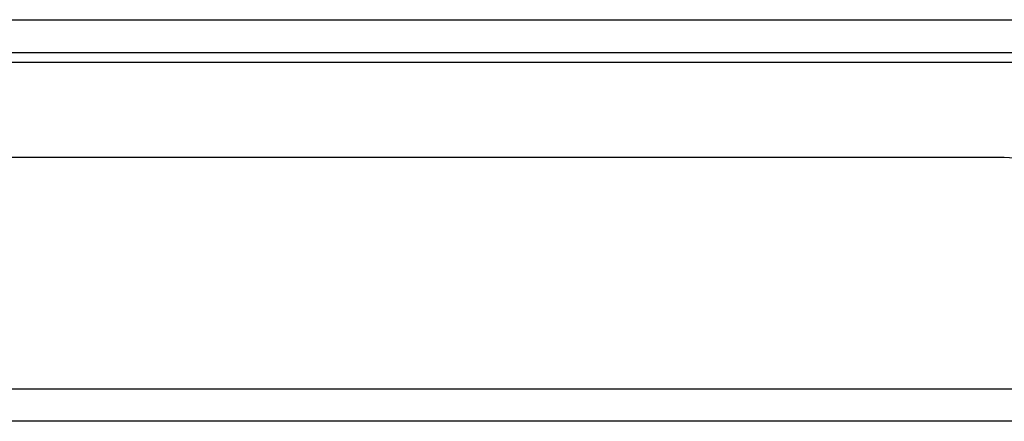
# Model space of a CAD drawing. Header units: inches. Extents: x 23 to 567, y 61 to 264.
# Tile 37 of 256: x 122.34 to 125.32, y 61.55 to 62.77. Entities that reach past the tile are written whole.
import ezdxf

# ---------------------------------------------------------------- set-up
doc = ezdxf.new("R2010")
doc.units = ezdxf.units.IN
doc.header["$MEASUREMENT"] = 0
doc.layers.add('Visible Edges(ANSI)', color=7, linetype='Continuous', lineweight=25)
doc.layers.add('Visible Tangent Edges(ANSI)', color=7, linetype='Continuous', lineweight=25)

msp = doc.modelspace()

# ---------------------------------------------------------------- linework, layer by layer
at = {"layer": 'Visible Edges(ANSI)'}
for p, q in [((77.3637, 62.6675), (131.1657, 62.6675)), ((125.3232, 62.348), (113.4082, 62.348)), ((131.0672, 61.548), (77.4622, 61.548))]:
    msp.add_line(p, q, dxfattribs=at)
msp.add_arc((125.3232, 62.036), 0.312, 0, 90, dxfattribs=at)
at = {"layer": 'Visible Tangent Edges(ANSI)'}
for p, q in [((77.3637, 62.7665), (130.3985, 62.7665)), ((126.1363, 62.6365), (112.595, 62.6365)), ((77.4622, 61.647), (131.0672, 61.647))]:
    msp.add_line(p, q, dxfattribs=at)

doc.saveas('drawing.dxf')
